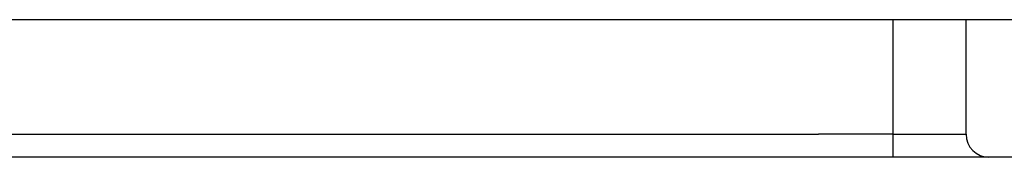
# Model space of a CAD drawing. Header units: inches. Extents: x 20 to 506, y 54 to 236.
# Tile 85 of 245: x 114.17 to 115.504, y 229.31 to 229.495. Entities that reach past the tile are written whole.
import ezdxf

# ---------------------------------------------------------------- set-up
doc = ezdxf.new("R2010")
doc.units = ezdxf.units.IN
doc.header["$MEASUREMENT"] = 0
doc.layers.add('Visible Edges(ANSI)', color=7, linetype='Continuous', lineweight=25)
doc.layers.add('Visible Tangent Edges(ANSI)', color=7, linetype='Continuous', lineweight=25)

msp = doc.modelspace()

# ---------------------------------------------------------------- linework, layer by layer
at = {"layer": 'Visible Edges(ANSI)'}
for p, q in [((116.0529, 229.4954), (68.4479, 229.4954)), ((115.4523, 229.3409), (115.4523, 229.4954)), ((116.1514, 229.3099), (68.3494, 229.3099))]:
    msp.add_line(p, q, dxfattribs=at)
msp.add_arc((115.4833, 229.3409), 0.031, 180, 270, dxfattribs=at)
at = {"layer": 'Visible Tangent Edges(ANSI)'}
for p, q in [((115.3533, 229.4954), (115.3533, 229.3409)), ((69.2486, 229.3409), (115.2523, 229.3409)), ((115.3533, 229.3409), (115.2523, 229.3409)), ((115.3533, 229.3409), (115.3533, 229.3099)), ((115.3533, 229.3409), (115.4523, 229.3409))]:
    msp.add_line(p, q, dxfattribs=at)

doc.saveas('drawing.dxf')
